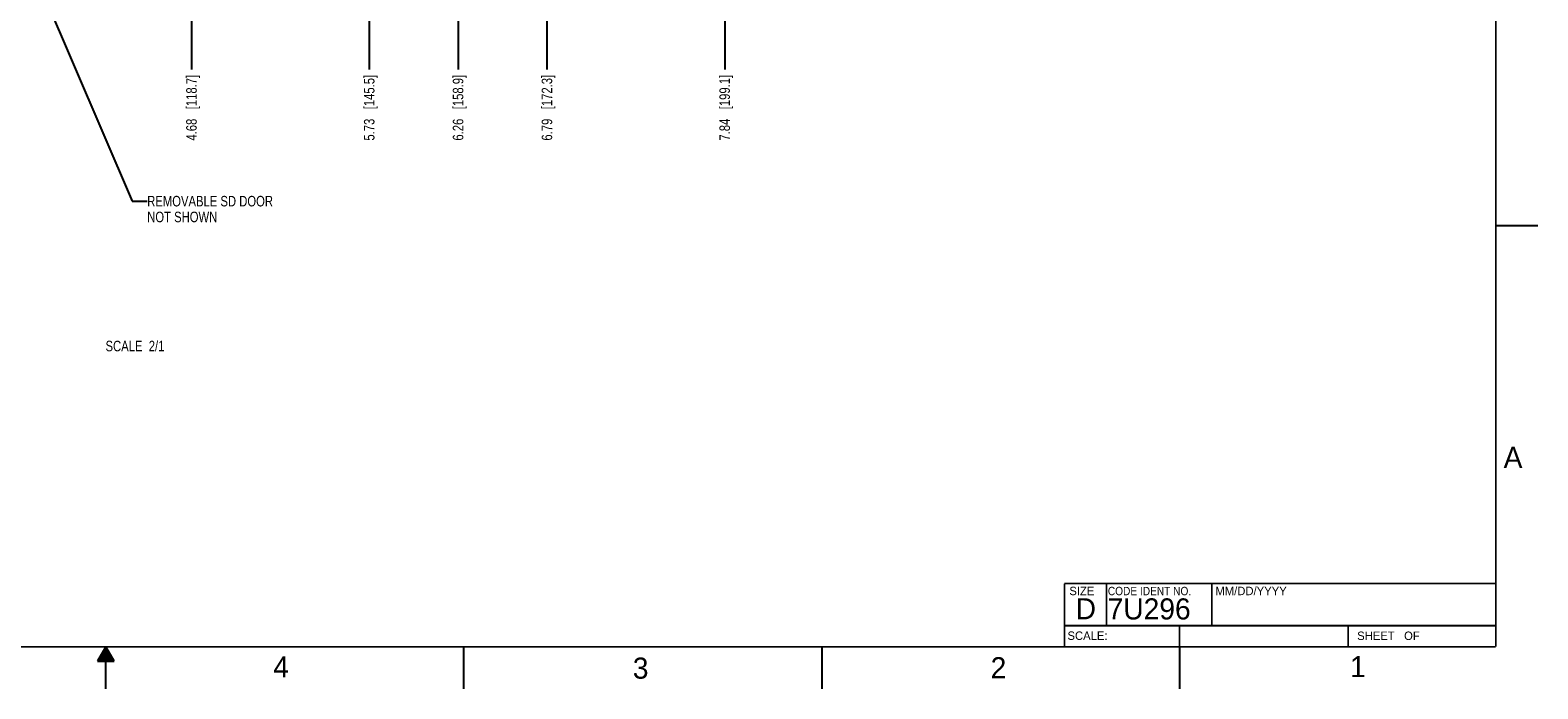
# Model space of a CAD drawing. Header units: inches. Extents: x 0 to 34, y 0 to 22.
# Tile 18 of 29: x 16.1 to 34, y 0 to 7.8. Entities that reach past the tile are written whole.
import ezdxf

# ---------------------------------------------------------------- set-up
doc = ezdxf.new("R2010")
doc.units = ezdxf.units.IN
doc.header["$LTSCALE"] = 1.87
doc.header["$MEASUREMENT"] = 0
doc.layers.get('0').update_dxf_attribs({"linetype": 'CONTINUOUS'})
doc.layers.add('DETAIL', color=7, linetype='CONTINUOUS')
doc.layers.add('DIMENSIONS', color=7, linetype='CONTINUOUS')
doc.styles.get("Standard").update_dxf_attribs({"font": 'txt', "width": 0.8})
doc.styles.add('TEXTSTYLE_2', font='txt')
doc.styles.add('TEXTSTYLE_3', font='txt', dxfattribs={"width": 0.9})
doc.dimstyles.new('DIMSTYLE_3', dxfattribs={"dimtxt": 0.125, "dimasz": 0.18, "dimexe": 0.125, "dimexo": 0.0625, "dimgap": 0.09, "dimtad": 0, "dimtih": 1, "dimtoh": 1, "dimlfac": 0.5, "dimzin": 4, "dimdsep": 46, "dimtxsty": 'STANDARD', "dimblk": '_FILLED', "dimblk1": '_FILLED', "dimblk2": '_FILLED', "dimcen": 0.09, "dimadec": 0, "dimazin": 0, "dimtp": 0.01, "dimtm": 0.01, "dimtfac": 1, "dimtofl": 0, "dimtmove": 0, "dimatfit": 3, "dimldrblk": '_FILLED', "dimfxl": 1, "dimtolj": 1, "dimtzin": 4, "dimarcsym": 0})
doc.dimstyles.get("Standard").update_dxf_attribs({"dimtxt": 0.125, "dimasz": 0.18, "dimexe": 0.125, "dimexo": 0.0625, "dimgap": 0.09, "dimtad": 0, "dimtih": 1, "dimtoh": 1, "dimzin": 4, "dimdsep": 46, "dimtxsty": 'STANDARD', "dimblk": '_FILLED', "dimblk1": '_FILLED', "dimblk2": '_FILLED', "dimcen": 0.09, "dimadec": 0, "dimazin": 0, "dimtol": 1, "dimtp": 0.02, "dimtm": 0.02, "dimtfac": 1, "dimtofl": 0, "dimtmove": 0, "dimatfit": 3, "dimldrblk": '_FILLED', "dimfxl": 1, "dimtolj": 1, "dimtzin": 4, "dimarcsym": 0})

# ---------------------------------------------------------------- blocks, each defined once
blk = doc.blocks.new('*D34')
at = {"layer": 'DIMENSIONS', "color": 2, "linetype": 'CONTINUOUS'}
blk.add_line((18.017, 9.993), (18.017, 7.352), dxfattribs=at)
at = {"layer": 'DIMENSIONS', "color": 2, "linetype": 'CONTINUOUS', "insert": (17.954, 7.289), "char_height": 0.125, "width": 1.225, "attachment_point": 3, "rotation": 90, "line_spacing_factor": 0.9}
blk.add_mtext('4.68{\\Ftxt.shx;\\W1.000000;\\H0.125000; }[118.7]', dxfattribs=at)
blk = doc.blocks.new('_FILLED')
at = {"color": 0, "linetype": 'BYBLOCK'}
blk.add_solid([(0, 0), (-1, 0.174), (-1, -0.174)], dxfattribs=at)
blk = doc.blocks.new('*D35')
at = {"layer": 'DIMENSIONS', "color": 2, "linetype": 'CONTINUOUS'}
blk.add_line((20.127, 9.993), (20.127, 7.352), dxfattribs=at)
at = {"layer": 'DIMENSIONS', "color": 2, "linetype": 'CONTINUOUS', "insert": (20.064, 7.289), "char_height": 0.125, "width": 1.225, "attachment_point": 3, "rotation": 90, "line_spacing_factor": 0.9}
blk.add_mtext('5.73{\\Ftxt.shx;\\W1.000000;\\H0.125000; }[145.5]', dxfattribs=at)
blk = doc.blocks.new('*D36')
at = {"layer": 'DIMENSIONS', "color": 2, "linetype": 'CONTINUOUS'}
blk.add_line((21.182, 10.373), (21.182, 7.352), dxfattribs=at)
at = {"layer": 'DIMENSIONS', "color": 2, "linetype": 'CONTINUOUS', "insert": (21.119, 7.289), "char_height": 0.125, "width": 1.225, "attachment_point": 3, "rotation": 90, "line_spacing_factor": 0.9}
blk.add_mtext('6.26{\\Ftxt.shx;\\W1.000000;\\H0.125000; }[158.9]', dxfattribs=at)
blk = doc.blocks.new('*D37')
at = {"layer": 'DIMENSIONS', "color": 2, "linetype": 'CONTINUOUS'}
blk.add_line((22.237, 9.993), (22.237, 7.352), dxfattribs=at)
at = {"layer": 'DIMENSIONS', "color": 2, "linetype": 'CONTINUOUS', "insert": (22.174, 7.289), "char_height": 0.125, "width": 1.225, "attachment_point": 3, "rotation": 90, "line_spacing_factor": 0.9}
blk.add_mtext('6.79{\\Ftxt.shx;\\W1.000000;\\H0.125000; }[172.3]', dxfattribs=at)
blk = doc.blocks.new('*D38')
at = {"layer": 'DIMENSIONS', "color": 2, "linetype": 'CONTINUOUS'}
blk.add_line((24.347, 9.993), (24.347, 7.352), dxfattribs=at)
at = {"layer": 'DIMENSIONS', "color": 2, "linetype": 'CONTINUOUS', "insert": (24.284, 7.289), "char_height": 0.125, "width": 1.225, "attachment_point": 3, "rotation": 90, "line_spacing_factor": 0.9}
blk.add_mtext('7.84{\\Ftxt.shx;\\W1.000000;\\H0.125000; }[199.1]', dxfattribs=at)

msp = doc.modelspace()

# ---------------------------------------------------------------- linework, layer by layer
at = {"color": 2, "linetype": 'CONTINUOUS'}
for p, q in [((33.5, 5.5), (34, 5.5)), ((17, 0.5), (16.902, 0.33)), ((16.919, 0.36), (17.081, 0.36)), ((16.925, 0.37), (17.075, 0.37)), ((16.931, 0.38), (17.069, 0.38)), ((16.937, 0.39), (17.064, 0.39)), ((16.942, 0.4), (17.058, 0.4)), ((16.948, 0.41), (17.052, 0.41)), ((16.954, 0.42), (17.046, 0.42)), ((16.96, 0.43), (17.04, 0.43)), ((16.965, 0.44), (17.035, 0.44)), ((16.971, 0.45), (17.029, 0.45)), ((16.977, 0.46), (17.023, 0.46)), ((16.983, 0.47), (17.017, 0.47)), ((16.988, 0.48), (17.012, 0.48)), ((16.994, 0.49), (17.006, 0.49)), ((17.098, 0.33), (17, 0.5)), ((17, 0), (17, 0.5)), ((21.25, 0), (21.25, 0.5)), ((25.5, 0.5), (25.5, 0)), ((29.75, 0), (29.75, 0.5)), ((16.902, 0.33), (17.098, 0.33)), ((16.908, 0.34), (17.092, 0.34)), ((16.913, 0.35), (17.087, 0.35))]:
    msp.add_line(p, q, dxfattribs=at)
at = {"color": 7, "linetype": 'CONTINUOUS', "const_width": 0.02}
for points in [[(33.5, 0.5), (33.5, 21.5)], [(28.38, 1.25), (33.5, 1.25)], [(28.38, 1.25), (28.38, 0.5)], [(0.5, 0.5), (33.5, 0.5)]]:
    msp.add_lwpolyline(points, dxfattribs=at)
at = {"color": 2, "linetype": 'CONTINUOUS', "const_width": 0.02}
for points in [[(28.88, 0.75), (28.88, 1.25)], [(30.13, 0.75), (30.13, 1.25)], [(28.38, 0.75), (33.5, 0.75)], [(29.746, 0.75), (29.746, 0.5)], [(31.75, 0.75), (31.75, 0.5)]]:
    msp.add_lwpolyline(points, dxfattribs=at)

# ---------------------------------------------------------------- texts
at = {"color": 2, "linetype": 'CONTINUOUS', "attachment_point": 1, "line_spacing_factor": 0.9}
for s, insert, char_height, width, style in [('A', (33.594, 2.873), 0.25, 0.25, 'TEXTSTYLE_2'), ('SIZE', (28.438, 1.212), 0.1, 0.4, 'TEXTSTYLE_2'), ('CODE IDENT NO.', (28.895, 1.211), 0.1, 1.26, 'TEXTSTYLE_3'), ('MM/DD/YYYY', (30.172, 1.212), 0.1, 1, 'TEXTSTYLE_2'), ('SCALE:', (28.416, 0.681), 0.1, 0.6, 'TEXTSTYLE_2'), ('SHEET   OF', (31.855, 0.68), 0.1, 1, 'TEXTSTYLE_2'), ('4', (18.988, 0.387), 0.25, 0.25, 'TEXTSTYLE_2'), ('3', (23.256, 0.371), 0.25, 0.25, 'TEXTSTYLE_2'), ('2', (27.504, 0.376), 0.25, 0.25, 'TEXTSTYLE_2'), ('1', (31.771, 0.389), 0.25, 0.25, 'TEXTSTYLE_2')]:
    msp.add_mtext(s, dxfattribs=dict(at, insert=insert, char_height=char_height, width=width, style=style))
at = {"color": 7, "linetype": 'CONTINUOUS', "char_height": 0.25, "attachment_point": 1, "line_spacing_factor": 0.9, "style": 'TEXTSTYLE_2'}
for s, insert, width in [('D  ', (28.513, 1.076), 0.75), ('7U296', (28.893, 1.074), 1.25)]:
    msp.add_mtext(s, dxfattribs=dict(at, insert=insert, width=width))
at = {"layer": 'DETAIL', "color": 2, "linetype": 'CONTINUOUS', "char_height": 0.125, "line_spacing_factor": 0.9}
for s, insert, width, attachment_point in [('REMOVABLE SD DOOR\\PNOT SHOWN', (17.491, 5.852), 1.7, 1), ('SCALE  2/1', (17.695, 4.132), 1, 3)]:
    msp.add_mtext(s, dxfattribs=dict(at, insert=insert, width=width, attachment_point=attachment_point))

# ---------------------------------------------------------------- dimensions: what is measured, and where the dimension line sits
at = {"layer": 'DIMENSIONS', "color": 2, "linetype": 'CONTINUOUS'}
for feature_location, offset, origin, picture, middle in [((21.182, 10.373), (0, -3.021), (8.667, 10.435), '*D36', (21.182, 6.677)), ((18.0168, 9.9929), (0, -2.641), (8.6667, 10.0554), '*D34', (18.0168, 6.6769)), ((20.127, 9.993), (0, -2.641), (8.667, 10.055), '*D35', (20.127, 6.677)), ((22.2368, 9.9929), (0, -2.641), (8.6667, 10.0554), '*D37', (22.2368, 6.6769)), ((24.347, 9.993), (0, -2.641), (8.667, 10.055), '*D38', (24.347, 6.677))]:
    dim = msp.add_ordinate_dim(feature_location=feature_location, offset=offset, dtype=1, origin=origin, dimstyle='DIMSTYLE_3', override={"dimtad": 1, "dimtih": 0, "dimtoh": 0}, dxfattribs=at)
    dim.commit()
    dim.dimension.update_dxf_attribs({"geometry": picture, "text_midpoint": middle})

# ---------------------------------------------------------------- leaders
at = {"layer": 'DETAIL', "color": 2, "linetype": 'CONTINUOUS'}
msp.add_leader([(15.633, 9.712), (17.311, 5.789), (17.491, 5.789)], dimstyle='STANDARD', override={"dimtad": 0}, dxfattribs=at)

doc.saveas('drawing.dxf')
